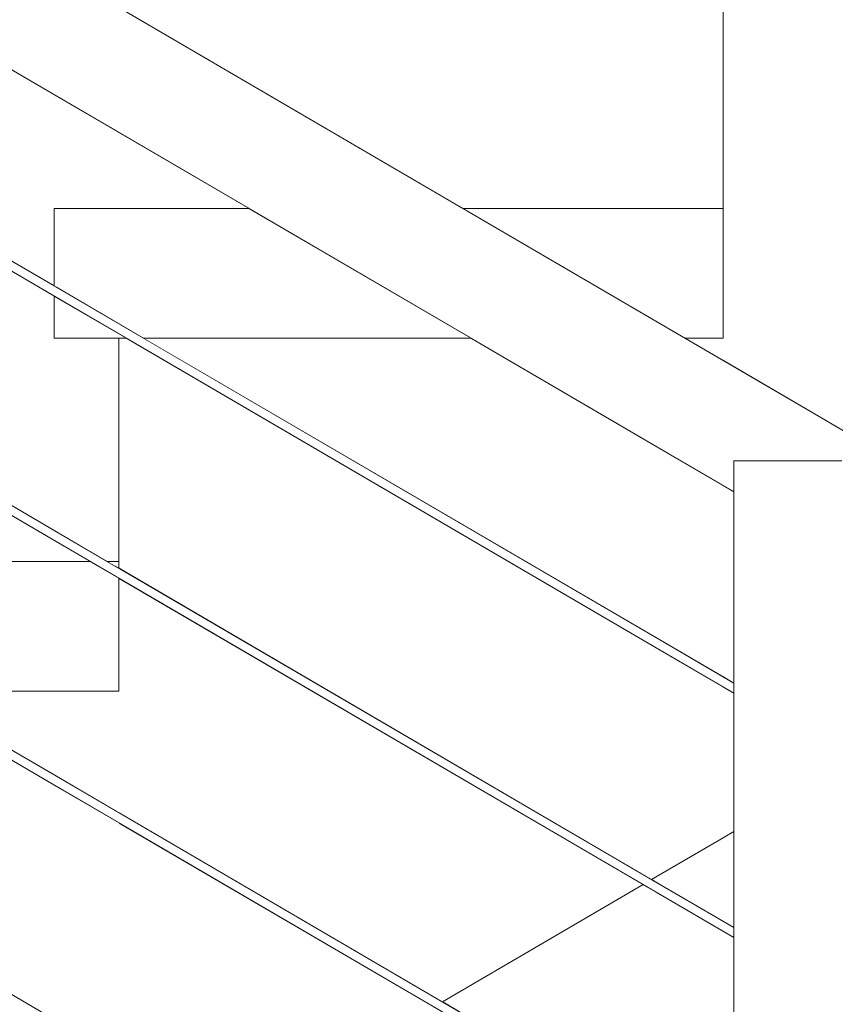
# Model space of a CAD drawing. Header units: millimetres. Extents: x -126680 to -83680, y 18016 to 39016.
# Tile 85 of 121: x -109725 to -109347, y 31234 to 31691. Entities that reach past the tile are written whole.
import ezdxf

# ---------------------------------------------------------------- set-up
doc = ezdxf.new("R2010")
doc.units = ezdxf.units.MM
doc.header["$MEASUREMENT"] = 0
doc.linetypes.add('Wipeout_Contour', pattern=[1000, 0, -1000])
doc.layers.add('Nowe_Konstrukcja - Schody', color=7, linetype='Continuous')
doc.layers.add('Nowe_Konstrukcja - Ściany zew', color=7, linetype='Continuous')
doc.layers.add('Nowe_Konstrukcja - Schody_Nr_pióra__101', color=250, linetype='Continuous', lineweight=13, true_color=0x333333)
doc.layers.add('Nowe_Konstrukcja - Schody_Nr_pióra__3', color=7, linetype='Continuous', lineweight=13)

msp = doc.modelspace()

# ---------------------------------------------------------------- wipeouts: each hides what was drawn before it
at = {"color": 254, "linetype": 'Wipeout_Contour', "lineweight": 0, "ltscale": 455431.613222}
msp.add_wipeout([(-109441.59, 31499.79), (-109393.98, 31471.96), (-109393.98, 31474.17), (-109440.63, 31501.43)], dxfattribs=at).dxf.layer = 'Nowe_Konstrukcja - Schody'
at = {"color": 254, "linetype": 'Wipeout_Contour', "lineweight": 0, "ltscale": 341412.28672}
msp.add_wipeout([(-109364.15, 31494.57), (-109368.98, 31486.31), (-109350.02, 31486.31)], dxfattribs=at).dxf.layer = 'Nowe_Konstrukcja - Schody'
at = {"color": 254, "linetype": 'Wipeout_Contour', "lineweight": 0, "ltscale": 456770.07937}
msp.add_wipeout([(-109709.99, 31109.95), (-109709.69, 31110.46), (-109989.69, 31274.09), (-109989.99, 31273.59)], dxfattribs=at).dxf.layer = 'Nowe_Konstrukcja - Schody'
at = {"color": 254, "linetype": 'Wipeout_Contour', "lineweight": 0, "ltscale": 457208.850786}
msp.add_wipeout([(-109924.17, 31575.12), (-110017.16, 31520.77), (-109878.2, 31439.55), (-109692.2, 31439.55)], dxfattribs=at).dxf.layer = 'Nowe_Konstrukcja - Ściany zew'
at = {"color": 254, "linetype": 'Wipeout_Contour', "lineweight": 0, "ltscale": 455236.559387}
msp.add_wipeout([(-109529.07, 31235.52), (-109393.98, 31156.57), (-109393.98, 31265.27), (-109436.07, 31289.87)], dxfattribs=at).dxf.layer = 'Nowe_Konstrukcja - Ściany zew'

# ---------------------------------------------------------------- next in the draw order: wipeouts: each hides what was drawn before it
at = {"color": 254, "linetype": 'Wipeout_Contour', "lineweight": 0, "ltscale": 455432.202237}
msp.add_wipeout([(-109440.63, 31501.43), (-109393.98, 31474.17), (-109393.98, 31480.44), (-109437.9, 31506.11)], dxfattribs=at).dxf.layer = 'Nowe_Konstrukcja - Schody'
at = {"color": 254, "linetype": 'Wipeout_Contour', "lineweight": 0, "ltscale": 796102.061553}
msp.add_wipeout([(-109364.15, 31494.57), (-109350.02, 31486.31), (-109343.98, 31486.31), (-109343.98, 31482.78), (-109144.15, 31366), (-109140.06, 31373), (-109360.06, 31501.57)], dxfattribs=at).dxf.layer = 'Nowe_Konstrukcja - Schody'
at = {"color": 254, "linetype": 'Wipeout_Contour', "lineweight": 0, "ltscale": 456767.669634}
msp.add_wipeout([(-109988.27, 31276.53), (-109988.98, 31275.31), (-109708.98, 31111.68), (-109708.27, 31112.9)], dxfattribs=at).dxf.layer = 'Nowe_Konstrukcja - Schody'
at = {"color": 254, "linetype": 'Wipeout_Contour', "lineweight": 0, "ltscale": 799293.750448}
msp.add_wipeout([(-109920.2, 31577.43), (-109684.27, 31439.55), (-109678.98, 31439.55), (-109678.98, 31543.19), (-109708.98, 31543.19), (-109708.98, 31562.69), (-109827.2, 31631.78)], dxfattribs=at).dxf.layer = 'Nowe_Konstrukcja - Ściany zew'
at = {"color": 254, "linetype": 'Wipeout_Contour', "lineweight": 0, "ltscale": 341381.824974}
msp.add_wipeout([(-109432.11, 31292.18), (-109393.98, 31269.9), (-109393.98, 31314.46)], dxfattribs=at).dxf.layer = 'Nowe_Konstrukcja - Ściany zew'

# ---------------------------------------------------------------- next in the draw order: wipeouts: each hides what was drawn before it
at = {"color": 254, "linetype": 'Wipeout_Contour', "lineweight": 0, "ltscale": 569261.689275}
msp.add_wipeout([(-109437.9, 31506.11), (-109393.98, 31480.44), (-109393.98, 31486.31), (-109387.94, 31486.31), (-109433.81, 31513.11)], dxfattribs=at).dxf.layer = 'Nowe_Konstrukcja - Schody'
at = {"color": 254, "linetype": 'Wipeout_Contour', "lineweight": 0, "ltscale": 454730.304483}
msp.add_wipeout([(-109140.06, 31373), (-109137.33, 31377.68), (-109357.33, 31506.25), (-109360.06, 31501.57)], dxfattribs=at).dxf.layer = 'Nowe_Konstrukcja - Schody'
at = {"color": 254, "linetype": 'Wipeout_Contour', "lineweight": 0, "ltscale": 456766.671536}
msp.add_wipeout([(-109987.97, 31277.04), (-109988.27, 31276.53), (-109708.27, 31112.9), (-109707.97, 31113.4)], dxfattribs=at).dxf.layer = 'Nowe_Konstrukcja - Schody'
at = {"color": 254, "linetype": 'Wipeout_Contour', "lineweight": 0, "ltscale": 570929.861458}
msp.add_wipeout([(-109747.33, 31678.46), (-109823.24, 31634.1), (-109708.98, 31567.33), (-109708.98, 31603.19), (-109618.53, 31603.19)], dxfattribs=at).dxf.layer = 'Nowe_Konstrukcja - Ściany zew'

# ---------------------------------------------------------------- next in the draw order: wipeouts: each hides what was drawn before it
at = {"color": 254, "linetype": 'Wipeout_Contour', "lineweight": 0, "ltscale": 455399.333044}
msp.add_wipeout([(-109428.98, 31521.37), (-109433.81, 31513.11), (-109387.94, 31486.31), (-109368.98, 31486.31)], dxfattribs=at).dxf.layer = 'Nowe_Konstrukcja - Schody'
at = {"color": 254, "linetype": 'Wipeout_Contour', "lineweight": 0, "ltscale": 454726.700259}
msp.add_wipeout([(-109137.33, 31377.68), (-109136.37, 31379.32), (-109356.37, 31507.89), (-109357.33, 31506.25)], dxfattribs=at).dxf.layer = 'Nowe_Konstrukcja - Schody'
at = {"color": 254, "linetype": 'Wipeout_Contour', "lineweight": 0, "ltscale": 456894.116604}
msp.add_wipeout([(-109709.99, 31223.28), (-109709.69, 31223.79), (-109989.69, 31387.43), (-109989.99, 31386.92)], dxfattribs=at).dxf.layer = 'Nowe_Konstrukcja - Schody'
at = {"color": 254, "linetype": 'Wipeout_Contour', "lineweight": 0, "ltscale": 911687.284589}
msp.add_wipeout([(-109697.78, 31707.42), (-109519.43, 31603.19), (-109398.98, 31603.19), (-109398.98, 31706.83), (-109428.98, 31706.83), (-109428.98, 31766.83), (-109393.98, 31766.83), (-109393.98, 31884.97)], dxfattribs=at).dxf.layer = 'Nowe_Konstrukcja - Ściany zew'

# ---------------------------------------------------------------- next in the draw order: wipeouts: each hides what was drawn before it
at = {"color": 254, "linetype": 'Wipeout_Contour', "lineweight": 0, "ltscale": 456166.146977}
msp.add_wipeout([(-109720.63, 31665.07), (-109721.59, 31663.43), (-109441.59, 31499.79), (-109440.63, 31501.43)], dxfattribs=at).dxf.layer = 'Nowe_Konstrukcja - Schody'
at = {"color": 254, "linetype": 'Wipeout_Contour', "lineweight": 0, "ltscale": 455374.328856}
msp.add_wipeout([(-109368.98, 31486.31), (-109364.15, 31494.57), (-109424.15, 31529.63), (-109428.98, 31521.37)], dxfattribs=at).dxf.layer = 'Nowe_Konstrukcja - Schody'
at = {"color": 254, "linetype": 'Wipeout_Contour', "lineweight": 0, "ltscale": 456891.715795}
msp.add_wipeout([(-109988.27, 31389.87), (-109988.98, 31388.65), (-109708.98, 31225.01), (-109708.27, 31226.23)], dxfattribs=at).dxf.layer = 'Nowe_Konstrukcja - Schody'

# ---------------------------------------------------------------- next in the draw order: wipeouts: each hides what was drawn before it
at = {"color": 254, "linetype": 'Wipeout_Contour', "lineweight": 0, "ltscale": 456162.548662}
msp.add_wipeout([(-109717.9, 31669.75), (-109720.63, 31665.07), (-109440.63, 31501.43), (-109437.9, 31506.11)], dxfattribs=at).dxf.layer = 'Nowe_Konstrukcja - Schody'
at = {"color": 254, "linetype": 'Wipeout_Contour', "lineweight": 0, "ltscale": 455365.63592}
msp.add_wipeout([(-109364.15, 31494.57), (-109360.06, 31501.57), (-109420.06, 31536.64), (-109424.15, 31529.63)], dxfattribs=at).dxf.layer = 'Nowe_Konstrukcja - Schody'
at = {"color": 254, "linetype": 'Wipeout_Contour', "lineweight": 0, "ltscale": 454683.805374}
msp.add_wipeout([(-109393.98, 30457.74), (-109343.98, 30457.74), (-109343.98, 31486.31), (-109393.98, 31486.31)], dxfattribs=at).dxf.layer = 'Nowe_Konstrukcja - Schody'
at = {"color": 254, "linetype": 'Wipeout_Contour', "lineweight": 0, "ltscale": 456890.721394}
msp.add_wipeout([(-109987.97, 31390.37), (-109988.27, 31389.87), (-109708.27, 31226.23), (-109707.97, 31226.74)], dxfattribs=at).dxf.layer = 'Nowe_Konstrukcja - Schody'

# ---------------------------------------------------------------- next in the draw order: wipeouts: each hides what was drawn before it
at = {"color": 254, "linetype": 'Wipeout_Contour', "lineweight": 0, "ltscale": 457423.720835}
msp.add_wipeout([(-109721.59, 31663.43), (-109720.63, 31665.07), (-110000.63, 31828.71), (-110001.59, 31827.06)], dxfattribs=at).dxf.layer = 'Nowe_Konstrukcja - Schody'
at = {"color": 254, "linetype": 'Wipeout_Contour', "lineweight": 0, "ltscale": 456155.900921}
msp.add_wipeout([(-109713.81, 31676.75), (-109717.9, 31669.75), (-109437.9, 31506.11), (-109433.81, 31513.11)], dxfattribs=at).dxf.layer = 'Nowe_Konstrukcja - Schody'
at = {"color": 254, "linetype": 'Wipeout_Contour', "lineweight": 0, "ltscale": 455358.984298}
msp.add_wipeout([(-109360.06, 31501.57), (-109357.33, 31506.25), (-109417.33, 31541.31), (-109420.06, 31536.64)], dxfattribs=at).dxf.layer = 'Nowe_Konstrukcja - Schody'
at = {"color": 254, "linetype": 'Wipeout_Contour', "lineweight": 0, "ltscale": 455761.86959}
msp.add_wipeout([(-109709.69, 31337.12), (-109709.99, 31336.62), (-109429.99, 31172.98), (-109429.69, 31173.49)], dxfattribs=at).dxf.layer = 'Nowe_Konstrukcja - Schody'

# ---------------------------------------------------------------- next in the draw order: wipeouts: each hides what was drawn before it
at = {"color": 254, "linetype": 'Wipeout_Contour', "lineweight": 0, "ltscale": 457420.132395}
msp.add_wipeout([(-109720.63, 31665.07), (-109717.9, 31669.75), (-109997.9, 31833.38), (-110000.63, 31828.71)], dxfattribs=at).dxf.layer = 'Nowe_Konstrukcja - Schody'
at = {"color": 254, "linetype": 'Wipeout_Contour', "lineweight": 0, "ltscale": 456147.217352}
msp.add_wipeout([(-109713.81, 31676.75), (-109433.81, 31513.11), (-109428.98, 31521.37), (-109708.98, 31685.01)], dxfattribs=at).dxf.layer = 'Nowe_Konstrukcja - Schody'
at = {"color": 254, "linetype": 'Wipeout_Contour', "lineweight": 0, "ltscale": 455355.385058}
msp.add_wipeout([(-109357.33, 31506.25), (-109356.37, 31507.89), (-109416.37, 31542.96), (-109417.33, 31541.31)], dxfattribs=at).dxf.layer = 'Nowe_Konstrukcja - Schody'
at = {"color": 254, "linetype": 'Wipeout_Contour', "lineweight": 0, "ltscale": 455759.471103}
msp.add_wipeout([(-109428.98, 31174.71), (-109428.27, 31175.93), (-109708.27, 31339.56), (-109708.98, 31338.34)], dxfattribs=at).dxf.layer = 'Nowe_Konstrukcja - Schody'

# ---------------------------------------------------------------- next in the draw order: wipeouts: each hides what was drawn before it
at = {"color": 254, "linetype": 'Wipeout_Contour', "lineweight": 0, "ltscale": 457413.502908}
msp.add_wipeout([(-109717.9, 31669.75), (-109713.81, 31676.75), (-109993.81, 31840.39), (-109997.9, 31833.38)], dxfattribs=at).dxf.layer = 'Nowe_Konstrukcja - Schody'
at = {"color": 254, "linetype": 'Wipeout_Contour', "lineweight": 0, "ltscale": 456137.821135}
msp.add_wipeout([(-109428.98, 31521.37), (-109424.15, 31529.63), (-109704.15, 31693.27), (-109708.98, 31685.01)], dxfattribs=at).dxf.layer = 'Nowe_Konstrukcja - Schody'
at = {"color": 254, "linetype": 'Wipeout_Contour', "lineweight": 0, "ltscale": 455758.477658}
msp.add_wipeout([(-109428.27, 31175.93), (-109427.97, 31176.43), (-109707.97, 31340.07), (-109708.27, 31339.56)], dxfattribs=at).dxf.layer = 'Nowe_Konstrukcja - Schody'

# ---------------------------------------------------------------- next in the draw order: wipeouts: each hides what was drawn before it
at = {"color": 254, "linetype": 'Wipeout_Contour', "lineweight": 0, "ltscale": 457404.843229}
msp.add_wipeout([(-109713.81, 31676.75), (-109708.98, 31685.01), (-109988.98, 31848.65), (-109993.81, 31840.39)], dxfattribs=at).dxf.layer = 'Nowe_Konstrukcja - Schody'
at = {"color": 254, "linetype": 'Wipeout_Contour', "lineweight": 0, "ltscale": 456129.142719}
msp.add_wipeout([(-109424.15, 31529.63), (-109420.06, 31536.64), (-109700.06, 31700.27), (-109704.15, 31693.27)], dxfattribs=at).dxf.layer = 'Nowe_Konstrukcja - Schody'
at = {"color": 254, "linetype": 'Wipeout_Contour', "lineweight": 0, "ltscale": 457018.569853}
msp.add_wipeout([(-109709.99, 31336.62), (-109709.69, 31337.12), (-109989.69, 31500.76), (-109989.99, 31500.25)], dxfattribs=at).dxf.layer = 'Nowe_Konstrukcja - Schody'
at = {"color": 254, "linetype": 'Wipeout_Contour', "lineweight": 0, "ltscale": 455177.51403}
msp.add_wipeout([(-109429.99, 31286.31), (-109393.98, 31265.27), (-109393.98, 31265.95), (-109429.69, 31286.82)], dxfattribs=at).dxf.layer = 'Nowe_Konstrukcja - Schody'

# ---------------------------------------------------------------- next in the draw order: wipeouts: each hides what was drawn before it
at = {"color": 254, "linetype": 'Wipeout_Contour', "lineweight": 0, "ltscale": 457395.472816}
msp.add_wipeout([(-109984.15, 31856.91), (-109988.98, 31848.65), (-109708.98, 31685.01), (-109704.15, 31693.27)], dxfattribs=at).dxf.layer = 'Nowe_Konstrukcja - Schody'
at = {"color": 254, "linetype": 'Wipeout_Contour', "lineweight": 0, "ltscale": 456122.502207}
msp.add_wipeout([(-109420.06, 31536.64), (-109417.33, 31541.31), (-109697.33, 31704.95), (-109700.06, 31700.27)], dxfattribs=at).dxf.layer = 'Nowe_Konstrukcja - Schody'
at = {"color": 254, "linetype": 'Wipeout_Contour', "lineweight": 0, "ltscale": 457016.177968}
msp.add_wipeout([(-109988.27, 31503.2), (-109988.98, 31501.98), (-109708.98, 31338.34), (-109708.27, 31339.56)], dxfattribs=at).dxf.layer = 'Nowe_Konstrukcja - Schody'
at = {"color": 254, "linetype": 'Wipeout_Contour', "lineweight": 0, "ltscale": 455177.869343}
msp.add_wipeout([(-109428.98, 31288.04), (-109393.98, 31267.59), (-109393.98, 31269.22), (-109428.27, 31289.26)], dxfattribs=at).dxf.layer = 'Nowe_Konstrukcja - Schody'

# ---------------------------------------------------------------- next in the draw order: wipeouts: each hides what was drawn before it
at = {"color": 254, "linetype": 'Wipeout_Contour', "lineweight": 0, "ltscale": 456118.908978}
msp.add_wipeout([(-109417.33, 31541.31), (-109416.37, 31542.96), (-109696.37, 31706.59), (-109697.33, 31704.95)], dxfattribs=at).dxf.layer = 'Nowe_Konstrukcja - Schody'
at = {"color": 254, "linetype": 'Wipeout_Contour', "lineweight": 0, "ltscale": 457015.187264}
msp.add_wipeout([(-109987.97, 31503.71), (-109988.27, 31503.2), (-109708.27, 31339.56), (-109707.97, 31340.07)], dxfattribs=at).dxf.layer = 'Nowe_Konstrukcja - Schody'
at = {"color": 254, "linetype": 'Wipeout_Contour', "lineweight": 0, "ltscale": 455177.99612}
msp.add_wipeout([(-109428.27, 31289.26), (-109393.98, 31269.22), (-109393.98, 31269.9), (-109427.97, 31289.77)], dxfattribs=at).dxf.layer = 'Nowe_Konstrukcja - Schody'

# ---------------------------------------------------------------- next in the draw order: wipeouts: each hides what was drawn before it
at = {"color": 254, "linetype": 'Wipeout_Contour', "lineweight": 0, "ltscale": 455886.431847}
msp.add_wipeout([(-109709.69, 31450.46), (-109709.99, 31449.95), (-109429.99, 31286.31), (-109429.69, 31286.82)], dxfattribs=at).dxf.layer = 'Nowe_Konstrukcja - Schody'

# ---------------------------------------------------------------- next in the draw order: wipeouts: each hides what was drawn before it
at = {"color": 254, "linetype": 'Wipeout_Contour', "lineweight": 0, "ltscale": 455884.042306}
msp.add_wipeout([(-109428.98, 31288.04), (-109428.27, 31289.26), (-109708.27, 31452.9), (-109708.98, 31451.68)], dxfattribs=at).dxf.layer = 'Nowe_Konstrukcja - Schody'

# ---------------------------------------------------------------- next in the draw order: linework, layer by layer
at = {"layer": 'Nowe_Konstrukcja - Schody_Nr_pióra__101', "color": 250, "linetype": 'Continuous', "lineweight": 13, "true_color": 0x333333}
msp.add_line((-109393.98, 31265.27), (-109429.99, 31286.31), dxfattribs=at)

# ---------------------------------------------------------------- next in the draw order: wipeouts: each hides what was drawn before it
at = {"color": 254, "linetype": 'Wipeout_Contour', "lineweight": 0, "ltscale": 455883.052567}
msp.add_wipeout([(-109428.27, 31289.26), (-109427.97, 31289.77), (-109707.97, 31453.4), (-109708.27, 31452.9)], dxfattribs=at).dxf.layer = 'Nowe_Konstrukcja - Schody'

# ---------------------------------------------------------------- next in the draw order: linework, layer by layer
at = {"layer": 'Nowe_Konstrukcja - Schody_Nr_pióra__101', "color": 250, "linetype": 'Continuous', "lineweight": 13, "true_color": 0x333333}
msp.add_line((-109393.98, 31269.9), (-109427.97, 31289.77), dxfattribs=at)

# ---------------------------------------------------------------- next in the draw order: wipeouts: each hides what was drawn before it
at = {"color": 254, "linetype": 'Wipeout_Contour', "lineweight": 0, "ltscale": 457143.438776}
msp.add_wipeout([(-109709.99, 31449.95), (-109709.69, 31450.46), (-109989.69, 31614.09), (-109989.99, 31613.59)], dxfattribs=at).dxf.layer = 'Nowe_Konstrukcja - Schody'
at = {"color": 254, "linetype": 'Wipeout_Contour', "lineweight": 0, "ltscale": 455302.320156}
msp.add_wipeout([(-109429.99, 31399.65), (-109393.98, 31378.6), (-109393.98, 31379.28), (-109429.69, 31400.15)], dxfattribs=at).dxf.layer = 'Nowe_Konstrukcja - Schody'

# ---------------------------------------------------------------- next in the draw order: wipeouts: each hides what was drawn before it
at = {"color": 254, "linetype": 'Wipeout_Contour', "lineweight": 0, "ltscale": 457141.055813}
msp.add_wipeout([(-109988.27, 31616.53), (-109988.98, 31615.31), (-109708.98, 31451.68), (-109708.27, 31452.9)], dxfattribs=at).dxf.layer = 'Nowe_Konstrukcja - Schody'
at = {"color": 254, "linetype": 'Wipeout_Contour', "lineweight": 0, "ltscale": 455302.685102}
msp.add_wipeout([(-109428.98, 31401.37), (-109393.98, 31380.92), (-109393.98, 31382.56), (-109428.27, 31402.59)], dxfattribs=at).dxf.layer = 'Nowe_Konstrukcja - Schody'

# ---------------------------------------------------------------- next in the draw order: wipeouts: each hides what was drawn before it
at = {"color": 254, "linetype": 'Wipeout_Contour', "lineweight": 0, "ltscale": 457140.068804}
msp.add_wipeout([(-109987.97, 31617.04), (-109988.27, 31616.53), (-109708.27, 31452.9), (-109707.97, 31453.4)], dxfattribs=at).dxf.layer = 'Nowe_Konstrukcja - Schody'
at = {"color": 254, "linetype": 'Wipeout_Contour', "lineweight": 0, "ltscale": 455302.815859}
msp.add_wipeout([(-109428.27, 31402.59), (-109393.98, 31382.56), (-109393.98, 31383.24), (-109427.97, 31403.1)], dxfattribs=at).dxf.layer = 'Nowe_Konstrukcja - Schody'

# ---------------------------------------------------------------- next in the draw order: wipeouts: each hides what was drawn before it
at = {"color": 254, "linetype": 'Wipeout_Contour', "lineweight": 0, "ltscale": 456011.410751}
msp.add_wipeout([(-109709.69, 31563.79), (-109709.99, 31563.28), (-109429.99, 31399.65), (-109429.69, 31400.15)], dxfattribs=at).dxf.layer = 'Nowe_Konstrukcja - Schody'

# ---------------------------------------------------------------- next in the draw order: wipeouts: each hides what was drawn before it
at = {"color": 254, "linetype": 'Wipeout_Contour', "lineweight": 0, "ltscale": 456009.030154}
msp.add_wipeout([(-109428.98, 31401.37), (-109428.27, 31402.59), (-109708.27, 31566.23), (-109708.98, 31565.01)], dxfattribs=at).dxf.layer = 'Nowe_Konstrukcja - Schody'

# ---------------------------------------------------------------- next in the draw order: wipeouts: each hides what was drawn before it
at = {"color": 254, "linetype": 'Wipeout_Contour', "lineweight": 0, "ltscale": 456008.044119}
msp.add_wipeout([(-109428.27, 31402.59), (-109427.97, 31403.1), (-109707.97, 31566.74), (-109708.27, 31566.23)], dxfattribs=at).dxf.layer = 'Nowe_Konstrukcja - Schody'

# ---------------------------------------------------------------- next in the draw order: wipeouts: each hides what was drawn before it
at = {"color": 254, "linetype": 'Wipeout_Contour', "lineweight": 0, "ltscale": 457268.723034}
msp.add_wipeout([(-109709.99, 31563.28), (-109709.69, 31563.79), (-109989.69, 31727.43), (-109989.99, 31726.92)], dxfattribs=at).dxf.layer = 'Nowe_Konstrukcja - Schody'
at = {"color": 254, "linetype": 'Wipeout_Contour', "lineweight": 0, "ltscale": 570743.495226}
msp.add_wipeout([(-109878.2, 31439.55), (-109775.53, 31379.55), (-109678.98, 31379.55), (-109678.98, 31431.83), (-109692.2, 31439.55)], dxfattribs=at).dxf.layer = 'Nowe_Konstrukcja - Schody'

# ---------------------------------------------------------------- next in the draw order: linework, layer by layer
at = {"layer": 'Nowe_Konstrukcja - Schody_Nr_pióra__3', "color": 7, "linetype": 'Continuous', "lineweight": 13}
msp.add_line((-109878.2, 31439.55), (-109692.2, 31439.55), dxfattribs=at)

# ---------------------------------------------------------------- next in the draw order: wipeouts: each hides what was drawn before it
at = {"color": 254, "linetype": 'Wipeout_Contour', "lineweight": 0, "ltscale": 457266.348989}
msp.add_wipeout([(-109988.27, 31729.87), (-109988.98, 31728.65), (-109708.98, 31565.01), (-109708.27, 31566.23)], dxfattribs=at).dxf.layer = 'Nowe_Konstrukcja - Schody'
at = {"color": 254, "linetype": 'Wipeout_Contour', "lineweight": 0, "ltscale": 342293.208332}
msp.add_wipeout([(-109684.27, 31439.55), (-109678.98, 31436.46), (-109678.98, 31439.55)], dxfattribs=at).dxf.layer = 'Nowe_Konstrukcja - Schody'
at = {"color": 254, "linetype": 'Wipeout_Contour', "lineweight": 0, "ltscale": 570972.28773}
msp.add_wipeout([(-109783.46, 31379.55), (-109958.98, 31379.55), (-109958.98, 31373.43), (-109678.98, 31209.79), (-109678.98, 31318.49)], dxfattribs=at).dxf.layer = 'Nowe_Konstrukcja - Schody'

# ---------------------------------------------------------------- next in the draw order: wipeouts: each hides what was drawn before it
at = {"color": 254, "linetype": 'Wipeout_Contour', "lineweight": 0, "ltscale": 457265.365675}
msp.add_wipeout([(-109987.97, 31730.37), (-109988.27, 31729.87), (-109708.27, 31566.23), (-109707.97, 31566.74)], dxfattribs=at).dxf.layer = 'Nowe_Konstrukcja - Schody'
at = {"color": 254, "linetype": 'Wipeout_Contour', "lineweight": 0, "ltscale": 570761.436851}
msp.add_wipeout([(-109958.98, 31368.8), (-109958.98, 31260.1), (-109722.99, 31122.18), (-109678.98, 31147.9), (-109678.98, 31205.16)], dxfattribs=at).dxf.layer = 'Nowe_Konstrukcja - Schody'

# ---------------------------------------------------------------- next in the draw order: linework, layer by layer
at = {"layer": 'Nowe_Konstrukcja - Schody_Nr_pióra__101', "color": 250, "linetype": 'Continuous', "lineweight": 13, "true_color": 0x333333}
msp.add_line((-109721.59, 31663.43), (-110001.59, 31827.06), dxfattribs=at)

# ---------------------------------------------------------------- next in the draw order: wipeouts: each hides what was drawn before it
at = {"color": 254, "linetype": 'Wipeout_Contour', "lineweight": 0, "ltscale": 570494.619494}
msp.add_wipeout([(-109708.98, 31603.19), (-109708.98, 31567.33), (-109667.69, 31543.19), (-109515.86, 31543.19), (-109618.53, 31603.19)], dxfattribs=at).dxf.layer = 'Nowe_Konstrukcja - Schody'
at = {"color": 254, "linetype": 'Wipeout_Contour', "lineweight": 0, "ltscale": 342316.738973}
msp.add_wipeout([(-109678.98, 31379.55), (-109775.53, 31379.55), (-109678.98, 31323.13)], dxfattribs=at).dxf.layer = 'Nowe_Konstrukcja - Schody'

# ---------------------------------------------------------------- next in the draw order: linework, layer by layer
at = {"layer": 'Nowe_Konstrukcja - Schody_Nr_pióra__101', "color": 250, "linetype": 'Continuous', "lineweight": 13, "true_color": 0x333333}
for p, q in [((-109707.97, 31566.74), (-109987.97, 31730.37)), ((-109707.97, 31340.07), (-109987.97, 31503.71)), ((-109709.99, 31336.62), (-109989.99, 31500.25)), ((-109707.97, 31226.74), (-109987.97, 31390.37))]:
    msp.add_line(p, q, dxfattribs=at)
at = {"layer": 'Nowe_Konstrukcja - Schody_Nr_pióra__3', "color": 7, "linetype": 'Continuous', "lineweight": 13}
for p, q in [((-109708.98, 31603.19), (-109618.53, 31603.19)), ((-109708.98, 31567.33), (-109708.98, 31603.19))]:
    msp.add_line(p, q, dxfattribs=at)

# ---------------------------------------------------------------- next in the draw order: wipeouts: each hides what was drawn before it
at = {"color": 254, "linetype": 'Wipeout_Contour', "lineweight": 0, "ltscale": 455589.528635}
msp.add_wipeout([(-109398.98, 31603.19), (-109519.43, 31603.19), (-109416.77, 31543.19), (-109398.98, 31543.19)], dxfattribs=at).dxf.layer = 'Nowe_Konstrukcja - Schody'
at = {"color": 254, "linetype": 'Wipeout_Contour', "lineweight": 0, "ltscale": 342433.359126}
msp.add_wipeout([(-109708.98, 31543.19), (-109675.61, 31543.19), (-109708.98, 31562.69)], dxfattribs=at).dxf.layer = 'Nowe_Konstrukcja - Schody'
at = {"color": 254, "linetype": 'Wipeout_Contour', "lineweight": 0, "ltscale": 569954.104848}
msp.add_wipeout([(-109436.07, 31289.87), (-109678.98, 31431.83), (-109678.98, 31379.55), (-109678.98, 31323.13), (-109529.07, 31235.52)], dxfattribs=at).dxf.layer = 'Nowe_Konstrukcja - Schody'

# ---------------------------------------------------------------- next in the draw order: linework, layer by layer
at = {"layer": 'Nowe_Konstrukcja - Schody_Nr_pióra__101', "color": 250, "linetype": 'Continuous', "lineweight": 13, "true_color": 0x333333}
for p, q in [((-109709.99, 31563.28), (-109989.99, 31726.92)), ((-109707.97, 31453.4), (-109987.97, 31617.04)), ((-109709.99, 31449.95), (-109989.99, 31613.59))]:
    msp.add_line(p, q, dxfattribs=at)
at = {"layer": 'Nowe_Konstrukcja - Schody_Nr_pióra__3', "color": 7, "linetype": 'Continuous', "lineweight": 13}
for p, q in [((-109708.98, 31543.19), (-109708.98, 31562.69)), ((-109529.07, 31235.52), (-109436.07, 31289.87))]:
    msp.add_line(p, q, dxfattribs=at)

# ---------------------------------------------------------------- next in the draw order: wipeouts: each hides what was drawn before it
at = {"color": 254, "linetype": 'Wipeout_Contour', "lineweight": 0, "ltscale": 683762.253963}
msp.add_wipeout([(-109675.61, 31543.19), (-109678.98, 31543.19), (-109678.98, 31436.46), (-109432.11, 31292.18), (-109398.98, 31311.54), (-109398.98, 31381.52)], dxfattribs=at).dxf.layer = 'Nowe_Konstrukcja - Schody'

# ---------------------------------------------------------------- next in the draw order: linework, layer by layer
at = {"layer": 'Nowe_Konstrukcja - Schody_Nr_pióra__3', "color": 7, "linetype": 'Continuous', "lineweight": 13}
for p, q in [((-109708.98, 31543.19), (-109678.98, 31543.19)), ((-109678.98, 31436.46), (-109678.98, 31543.19)), ((-109678.98, 31543.19), (-109675.61, 31543.19)), ((-109684.27, 31439.55), (-109678.98, 31439.55)), ((-109678.98, 31379.55), (-109678.98, 31431.83)), ((-109775.53, 31379.55), (-109678.98, 31379.55))]:
    msp.add_line(p, q, dxfattribs=at)

# ---------------------------------------------------------------- next in the draw order: wipeouts: each hides what was drawn before it
at = {"color": 254, "linetype": 'Wipeout_Contour', "lineweight": 0, "ltscale": 455731.527329}
msp.add_wipeout([(-109515.86, 31543.19), (-109667.69, 31543.19), (-109398.98, 31386.16), (-109398.98, 31474.88)], dxfattribs=at).dxf.layer = 'Nowe_Konstrukcja - Schody'
at = {"color": 254, "linetype": 'Wipeout_Contour', "lineweight": 0, "ltscale": 455967.81481}
msp.add_wipeout([(-109533.03, 31233.2), (-109678.98, 31318.49), (-109678.98, 31209.79), (-109626.03, 31178.85)], dxfattribs=at).dxf.layer = 'Nowe_Konstrukcja - Schody'

# ---------------------------------------------------------------- next in the draw order: linework, layer by layer
at = {"layer": 'Nowe_Konstrukcja - Schody_Nr_pióra__101', "color": 250, "linetype": 'Continuous', "lineweight": 13, "true_color": 0x333333}
for p, q in [((-109441.59, 31499.79), (-109721.59, 31663.43)), ((-109427.97, 31403.1), (-109707.97, 31566.74)), ((-109429.99, 31399.65), (-109709.99, 31563.28)), ((-109427.97, 31289.77), (-109707.97, 31453.4)), ((-109429.99, 31286.31), (-109709.99, 31449.95)), ((-109427.97, 31176.43), (-109707.97, 31340.07)), ((-109429.99, 31172.98), (-109709.99, 31336.62))]:
    msp.add_line(p, q, dxfattribs=at)
at = {"layer": 'Nowe_Konstrukcja - Schody_Nr_pióra__3', "color": 7, "linetype": 'Continuous', "lineweight": 13}
msp.add_line((-109667.69, 31543.19), (-109515.86, 31543.19), dxfattribs=at)

# ---------------------------------------------------------------- next in the draw order: wipeouts: each hides what was drawn before it
at = {"color": 254, "linetype": 'Wipeout_Contour', "lineweight": 0, "ltscale": 341581.792876}
msp.add_wipeout([(-109416.77, 31543.19), (-109398.98, 31532.8), (-109398.98, 31543.19)], dxfattribs=at).dxf.layer = 'Nowe_Konstrukcja - Schody'
at = {"color": 254, "linetype": 'Wipeout_Contour', "lineweight": 0, "ltscale": 455286.769033}
msp.add_wipeout([(-109398.98, 31386.16), (-109393.98, 31383.24), (-109393.98, 31471.96), (-109398.98, 31474.88)], dxfattribs=at).dxf.layer = 'Nowe_Konstrukcja - Schody'

# ---------------------------------------------------------------- next in the draw order: linework, layer by layer
at = {"layer": 'Nowe_Konstrukcja - Schody_Nr_pióra__101', "color": 250, "linetype": 'Continuous', "lineweight": 13, "true_color": 0x333333}
msp.add_line((-109416.37, 31542.96), (-109696.37, 31706.59), dxfattribs=at)

# ---------------------------------------------------------------- next in the draw order: wipeouts: each hides what was drawn before it
at = {"color": 254, "linetype": 'Wipeout_Contour', "lineweight": 0, "ltscale": 682449.442034}
msp.add_wipeout([(-109398.98, 31706.83), (-109398.98, 31543.19), (-109398.98, 31532.8), (-109209.69, 31422.17), (-109118.98, 31475.18), (-109118.98, 31706.83)], dxfattribs=at).dxf.layer = 'Nowe_Konstrukcja - Schody'
at = {"color": 254, "linetype": 'Wipeout_Contour', "lineweight": 0, "ltscale": 455195.715146}
msp.add_wipeout([(-109398.98, 31311.54), (-109393.98, 31314.46), (-109393.98, 31378.6), (-109398.98, 31381.52)], dxfattribs=at).dxf.layer = 'Nowe_Konstrukcja - Schody'

# ---------------------------------------------------------------- next in the draw order: linework, layer by layer
at = {"layer": 'Nowe_Konstrukcja - Schody_Nr_pióra__101', "color": 250, "linetype": 'Continuous', "lineweight": 13, "true_color": 0x333333}
for p, q in [((-109356.37, 31507.89), (-109416.37, 31542.96)), ((-109136.37, 31379.32), (-109356.37, 31507.89)), ((-109393.98, 31471.96), (-109441.59, 31499.79)), ((-109393.98, 31486.31), (-109343.98, 31486.31)), ((-109393.98, 30457.74), (-109393.98, 31486.31)), ((-109393.98, 31383.24), (-109427.97, 31403.1)), ((-109393.98, 31378.6), (-109429.99, 31399.65))]:
    msp.add_line(p, q, dxfattribs=at)
at = {"layer": 'Nowe_Konstrukcja - Schody_Nr_pióra__3', "color": 7, "linetype": 'Continuous', "lineweight": 13}
for p, q in [((-109398.98, 31543.19), (-109398.98, 31706.83)), ((-109519.43, 31603.19), (-109398.98, 31603.19)), ((-109416.77, 31543.19), (-109398.98, 31543.19)), ((-109398.98, 31311.54), (-109393.98, 31314.46)), ((-109432.11, 31292.18), (-109398.98, 31311.54))]:
    msp.add_line(p, q, dxfattribs=at)

doc.saveas('drawing.dxf')
